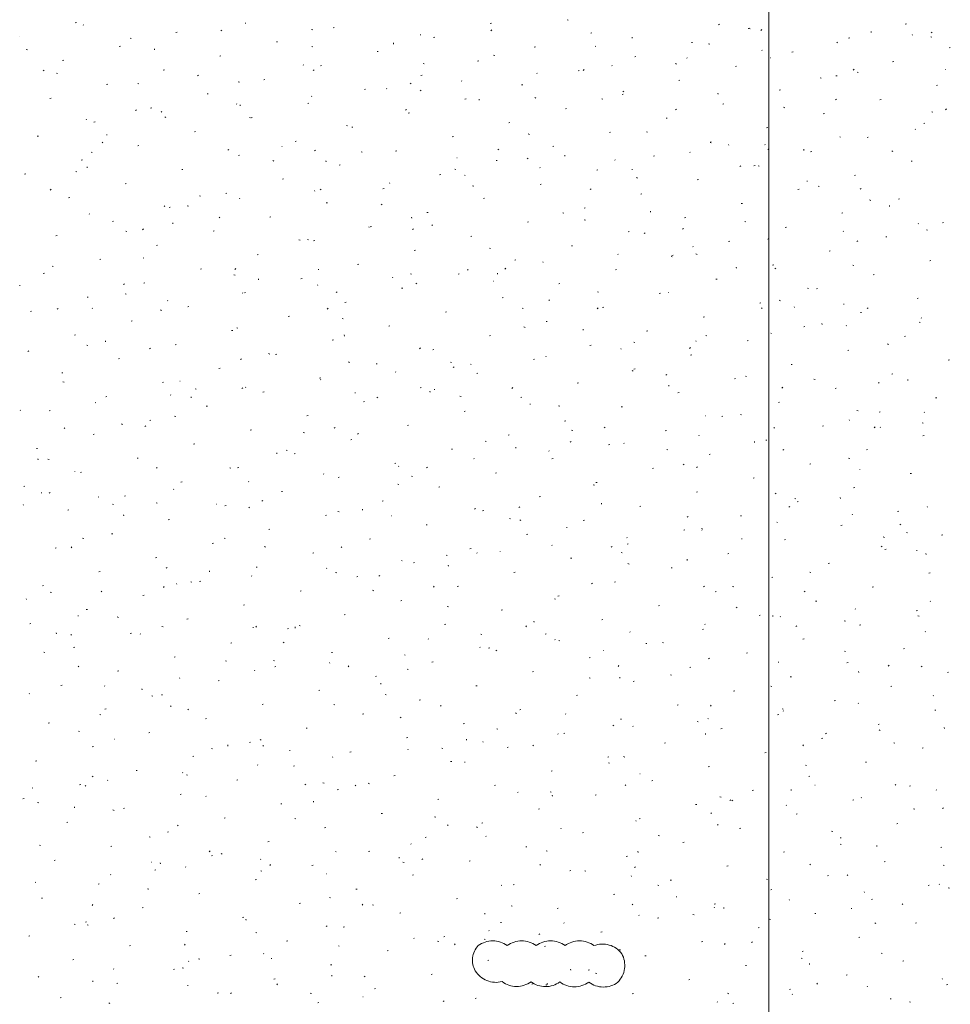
# Model space of a CAD drawing. Extents: x -743 to 300, y 62 to 1112.
# Tile 107 of 179: x -520 to -442, y 863 to 946. Entities that reach past the tile are written whole.
import ezdxf
from ezdxf.lldxf.tags import DXFTag

# ---------------------------------------------------------------- set-up
doc = ezdxf.new("R2010")
doc.units = 0
doc.layers.get('0').update_dxf_attribs({"lineweight": 13})
doc.layers.add('60- 61 allgemeine Ausstattung- 4 Terrassen', color=9, linetype='Continuous', lineweight=9, true_color=0x808080)
doc.layers.add('70 -77 Revision- 2 Wolken', color=7, linetype='Continuous', lineweight=18, true_color=0x944cff)
doc.layers.add('70 -71 Achsen- 1 Gebäudeachsen', color=7, linetype='STRICHPUNKT2-A06CPV7LL0', lineweight=18)
tags = doc.linetypes.add('STRICHPUNKT2-A06CPV7LL0', pattern=[12.7, 6.35, -3.175, 0, -3.175]).pattern_tags.tags
tags[10:11] = [DXFTag(74, 4), DXFTag(75, 0), DXFTag(340, '0'), DXFTag(46, 0.0), DXFTag(50, 0.0), DXFTag(44, 0.0), DXFTag(45, 0.0)]
tags[8:9] = [DXFTag(74, 4), DXFTag(75, 0), DXFTag(340, '0'), DXFTag(46, 0.0), DXFTag(50, 0.0), DXFTag(44, 0.0), DXFTag(45, 0.0)]
tags[6:7] = [DXFTag(74, 4), DXFTag(75, 0), DXFTag(340, '0'), DXFTag(46, 0.0), DXFTag(50, 0.0), DXFTag(44, 0.0), DXFTag(45, 0.0)]
tags[4:5] = [DXFTag(74, 4), DXFTag(75, 0), DXFTag(340, '0'), DXFTag(46, 0.0), DXFTag(50, 0.0), DXFTag(44, 0.0), DXFTag(45, 0.0)]

# ---------------------------------------------------------------- blocks, each defined once
blk = doc.blocks.new('Referenz-A06CPV7ML0')
at = {"layer": '60- 61 allgemeine Ausstattung- 4 Terrassen', "color": 0}
for p, q in [((-515.336, 946.107), (-515.241, 946.131)), ((-473.859, 946.352), (-473.768, 946.315)), ((-514.639, 945.892), (-514.672, 945.928)), ((-506.855, 945.296), (-506.76, 945.32)), ((-502.987, 945.481), (-503.059, 945.414)), ((-501.015, 946.069), (-500.97, 946.066)), ((-495.411, 945.544), (-495.317, 945.515)), ((-493.599, 945.675), (-493.504, 945.699)), ((-480.343, 946.054), (-480.248, 946.078)), ((-480.216, 945.505), (-480.288, 945.438)), ((-461.017, 945.986), (-461.098, 945.93)), ((-458.606, 945.622), (-458.51, 945.646)), ((-458.529, 945.634), (-458.438, 945.597)), ((-457.445, 945.529), (-457.517, 945.462)), ((-448.219, 945.295), (-448.229, 945.383)), ((-445.35, 946.001), (-445.254, 946.025)), ((-443.085, 945.318), (-443.166, 945.261)), ((-520.027, 944.938), (-520.016, 944.941)), ((-510.722, 944.82), (-510.631, 944.783)), ((-498.374, 944.485), (-498.279, 944.508)), ((-486.251, 945.095), (-486.207, 945.092)), ((-485.118, 944.864), (-485.023, 944.887)), ((-471.862, 945.243), (-471.767, 945.267)), ((-468.363, 944.805), (-468.373, 944.893)), ((-463.381, 944.431), (-463.285, 944.455)), ((-451.073, 944.421), (-451.106, 944.458)), ((-450.125, 944.81), (-450.029, 944.834)), ((-444.742, 945.071), (-444.775, 945.107)), ((-443.2, 944.915), (-443.109, 944.879)), ((-519.477, 943.866), (-519.383, 943.837)), ((-511.63, 944.105), (-511.535, 944.129)), ((-508.652, 943.824), (-508.661, 943.912)), ((-495.392, 944.102), (-495.301, 944.065)), ((-489.893, 943.673), (-489.798, 943.697)), ((-488.507, 944.315), (-488.517, 944.403)), ((-476.637, 944.052), (-476.542, 944.076)), ((-471.487, 944.121), (-471.443, 944.118)), ((-461.932, 944.344), (-461.838, 944.316)), ((-457.404, 943.772), (-457.437, 943.809)), ((-454.9, 943.62), (-454.804, 943.644)), ((-441.644, 943.999), (-441.548, 944.023)), ((-516.406, 942.915), (-516.31, 942.939)), ((-503.149, 943.294), (-503.054, 943.318)), ((-481.412, 942.862), (-481.317, 942.885)), ((-480.063, 943.383), (-479.971, 943.346)), ((-468.156, 943.241), (-468.061, 943.265)), ((-463.735, 943.123), (-463.768, 943.159)), ((-456.723, 943.147), (-456.679, 943.144)), ((-446.419, 942.808), (-446.323, 942.832)), ((-517.972, 942.112), (-518.044, 942.045)), ((-507.924, 942.103), (-507.829, 942.127)), ((-496.114, 942.572), (-496.098, 942.531)), ((-495.201, 942.137), (-495.273, 942.069)), ((-494.668, 942.483), (-494.573, 942.506)), ((-485.999, 942.666), (-485.904, 942.638)), ((-472.931, 942.05), (-472.836, 942.074)), ((-472.429, 942.161), (-472.501, 942.094)), ((-470.066, 942.473), (-470.099, 942.51)), ((-464.733, 942.665), (-464.642, 942.628)), ((-459.675, 942.429), (-459.579, 942.453)), ((-449.658, 942.185), (-449.73, 942.118)), ((-441.959, 942.173), (-441.915, 942.17)), ((-516.926, 941.851), (-516.834, 941.814)), ((-504.943, 941.677), (-505.024, 941.621)), ((-501.596, 941.133), (-501.505, 941.096)), ((-499.443, 941.292), (-499.348, 941.316)), ((-486.187, 941.671), (-486.092, 941.695)), ((-482.729, 941.175), (-482.762, 941.211)), ((-476.397, 941.824), (-476.43, 941.861)), ((-464.45, 941.239), (-464.355, 941.263)), ((-452.52, 941.467), (-452.425, 941.438)), ((-451.194, 941.618), (-451.098, 941.642)), ((-449.404, 941.947), (-449.312, 941.91)), ((-512.7, 940.913), (-512.604, 940.937)), ((-510.065, 940.988), (-509.971, 940.96)), ((-490.962, 940.481), (-490.867, 940.504)), ((-489.06, 940.525), (-489.093, 940.562)), ((-487.011, 941.009), (-487.092, 940.952)), ((-486.266, 940.414), (-486.175, 940.378)), ((-477.706, 940.86), (-477.611, 940.883)), ((-469.08, 940.341), (-469.16, 940.284)), ((-455.969, 940.427), (-455.873, 940.451)), ((-442.713, 940.806), (-442.617, 940.83)), ((-517.475, 939.722), (-517.379, 939.746)), ((-504.218, 940.101), (-504.123, 940.125)), ((-495.391, 939.876), (-495.424, 939.912)), ((-482.481, 939.669), (-482.386, 939.693)), ((-481.278, 939.584), (-481.288, 939.672)), ((-476.586, 939.789), (-476.492, 939.76)), ((-470.937, 939.696), (-470.846, 939.659)), ((-469.225, 940.048), (-469.13, 940.072)), ((-461.134, 940.074), (-461.144, 940.162)), ((-451.148, 939.672), (-451.229, 939.616)), ((-447.488, 939.616), (-447.392, 939.64)), ((-510.186, 938.768), (-510.258, 938.701)), ((-508.994, 938.911), (-508.898, 938.935)), ((-501.722, 939.227), (-501.755, 939.263)), ((-501.422, 939.093), (-501.432, 939.182)), ((-495.737, 939.29), (-495.642, 939.314)), ((-487.414, 938.792), (-487.486, 938.725)), ((-474, 938.858), (-473.905, 938.881)), ((-464.643, 938.816), (-464.715, 938.749)), ((-460.744, 939.237), (-460.649, 939.261)), ((-455.607, 938.978), (-455.516, 938.941)), ((-441.872, 938.841), (-441.944, 938.774)), ((-514.385, 937.928), (-514.417, 937.964)), ((-508.053, 938.577), (-508.086, 938.614)), ((-507.8, 938.164), (-507.709, 938.127)), ((-500.653, 938.111), (-500.558, 938.082)), ((-500.512, 938.099), (-500.417, 938.123)), ((-487.256, 938.479), (-487.161, 938.502)), ((-465.519, 938.046), (-465.424, 938.07)), ((-452.263, 938.425), (-452.167, 938.449)), ((-443.107, 938.589), (-443.013, 938.56)), ((-513.769, 937.72), (-513.673, 937.744)), ((-492.47, 937.446), (-492.379, 937.409)), ((-492.031, 937.288), (-491.936, 937.312)), ((-478.775, 937.667), (-478.68, 937.691)), ((-457.038, 937.235), (-456.943, 937.259)), ((-444.487, 937.107), (-444.52, 937.144)), ((-443.782, 937.614), (-443.686, 937.638)), ((-518.544, 936.53), (-518.448, 936.554)), ((-512.694, 936.654), (-512.65, 936.651)), ((-505.288, 936.909), (-505.192, 936.933)), ((-483.55, 936.477), (-483.455, 936.5)), ((-477.141, 936.727), (-477.049, 936.691)), ((-470.294, 936.856), (-470.199, 936.879)), ((-467.174, 936.911), (-467.08, 936.882)), ((-450.818, 936.458), (-450.851, 936.494)), ((-448.557, 936.423), (-448.461, 936.447)), ((-513.006, 936.032), (-513.086, 935.975)), ((-510.063, 935.718), (-509.967, 935.742)), ((-502.399, 935.424), (-502.471, 935.357)), ((-497.93, 935.68), (-497.886, 935.677)), ((-496.806, 936.097), (-496.711, 936.121)), ((-495.074, 935.364), (-495.155, 935.307)), ((-488.325, 935.286), (-488.23, 935.31)), ((-479.628, 935.448), (-479.7, 935.381)), ((-475.069, 935.665), (-474.974, 935.689)), ((-461.813, 936.044), (-461.718, 936.068)), ((-461.811, 936.009), (-461.72, 935.972)), ((-460.246, 935.825), (-460.23, 935.784)), ((-457.149, 935.808), (-457.182, 935.845)), ((-456.856, 935.472), (-456.928, 935.405)), ((-453.905, 935.343), (-453.914, 935.431)), ((-514.838, 934.528), (-514.742, 934.552)), ((-514.004, 935.195), (-513.912, 935.158)), ((-501.582, 934.907), (-501.486, 934.931)), ((-498.674, 934.477), (-498.583, 934.44)), ((-491.24, 935.233), (-491.146, 935.204)), ((-483.166, 934.706), (-483.122, 934.703)), ((-479.844, 934.475), (-479.749, 934.498)), ((-477.142, 934.695), (-477.223, 934.639)), ((-474.049, 934.853), (-474.059, 934.941)), ((-469.812, 934.51), (-469.844, 934.546)), ((-466.588, 934.854), (-466.493, 934.877)), ((-463.48, 935.159), (-463.513, 935.195)), ((-453.332, 935.233), (-453.237, 935.257)), ((-446.481, 935.291), (-446.39, 935.254)), ((-514.337, 933.872), (-514.347, 933.96)), ((-506.357, 933.716), (-506.261, 933.74)), ((-494.193, 934.363), (-494.203, 934.451)), ((-493.1, 934.095), (-493.005, 934.119)), ((-483.344, 933.759), (-483.253, 933.722)), ((-476.143, 933.86), (-476.176, 933.897)), ((-471.363, 933.663), (-471.268, 933.687)), ((-468.403, 933.732), (-468.358, 933.729)), ((-459.21, 934.027), (-459.291, 933.97)), ((-458.107, 934.042), (-458.012, 934.066)), ((-457.761, 934.033), (-457.667, 934.005)), ((-444.851, 934.421), (-444.755, 934.445)), ((-519.613, 933.337), (-519.517, 933.361)), ((-515.307, 933.555), (-515.212, 933.526)), ((-497.876, 932.905), (-497.78, 932.929)), ((-484.619, 933.284), (-484.524, 933.308)), ((-482.474, 933.211), (-482.507, 933.247)), ((-468.015, 933.04), (-467.924, 933.003)), ((-462.882, 932.852), (-462.787, 932.875)), ((-449.626, 933.231), (-449.531, 933.255)), ((-517.384, 932.056), (-517.456, 931.988)), ((-511.132, 932.526), (-511.036, 932.55)), ((-494.613, 932.08), (-494.685, 932.013)), ((-489.394, 932.093), (-489.299, 932.117)), ((-488.805, 932.561), (-488.838, 932.598)), ((-481.828, 932.355), (-481.734, 932.327)), ((-476.138, 932.473), (-476.043, 932.496)), ((-471.841, 932.104), (-471.913, 932.037)), ((-454.401, 932.04), (-454.306, 932.064)), ((-453.639, 932.758), (-453.595, 932.755)), ((-452.685, 932.322), (-452.594, 932.285)), ((-449.07, 932.128), (-449.142, 932.061)), ((-515.907, 931.335), (-515.811, 931.359)), ((-504.878, 931.508), (-504.786, 931.471)), ((-502.651, 931.714), (-502.555, 931.738)), ((-501.467, 931.263), (-501.5, 931.299)), ((-495.136, 931.912), (-495.169, 931.949)), ((-480.913, 931.282), (-480.818, 931.306)), ((-467.657, 931.661), (-467.562, 931.685)), ((-448.349, 931.156), (-448.255, 931.127)), ((-445.92, 931.229), (-445.825, 931.253)), ((-507.799, 930.613), (-507.832, 930.65)), ((-507.426, 930.524), (-507.33, 930.548)), ((-505.894, 930.677), (-505.8, 930.649)), ((-494.17, 930.903), (-494.074, 930.927)), ((-489.548, 930.79), (-489.457, 930.753)), ((-472.432, 930.471), (-472.337, 930.494)), ((-459.176, 930.85), (-459.081, 930.873)), ((-446.676, 930.612), (-446.685, 930.7)), ((-514.13, 929.964), (-514.163, 930.001)), ((-503.136, 929.718), (-503.217, 929.662)), ((-498.945, 929.712), (-498.849, 929.736)), ((-486.964, 929.632), (-486.973, 929.72)), ((-485.688, 930.091), (-485.593, 930.115)), ((-474.219, 930.072), (-474.127, 930.035)), ((-466.82, 930.122), (-466.829, 930.21)), ((-463.951, 929.659), (-463.856, 929.683)), ((-450.695, 930.038), (-450.6, 930.062)), ((-512.201, 929.333), (-512.105, 929.357)), ((-509.598, 928.711), (-509.67, 928.644)), ((-507.108, 929.141), (-507.118, 929.229)), ((-490.584, 928.883), (-490.567, 928.842)), ((-490.464, 928.901), (-490.368, 928.925)), ((-486.826, 928.736), (-486.898, 928.668)), ((-485.205, 929.05), (-485.285, 928.993)), ((-477.207, 929.28), (-477.112, 929.304)), ((-472.415, 929.478), (-472.321, 929.449)), ((-464.055, 928.76), (-464.127, 928.693)), ((-458.889, 929.353), (-458.798, 929.316)), ((-455.47, 928.848), (-455.375, 928.871)), ((-444.232, 929.143), (-444.265, 929.18)), ((-442.214, 929.227), (-442.119, 929.251)), ((-516.976, 928.143), (-516.88, 928.166)), ((-511.081, 928.539), (-510.99, 928.503)), ((-503.72, 928.522), (-503.624, 928.546)), ((-481.983, 928.089), (-481.887, 928.113)), ((-468.726, 928.469), (-468.631, 928.492)), ((-467.273, 928.381), (-467.354, 928.325)), ((-456.894, 927.844), (-456.927, 927.881)), ((-450.563, 928.494), (-450.596, 928.53)), ((-446.989, 928.036), (-446.894, 928.06)), ((-443.559, 928.635), (-443.468, 928.598)), ((-508.495, 927.331), (-508.399, 927.355)), ((-496.482, 927.8), (-496.388, 927.771)), ((-495.752, 927.821), (-495.661, 927.784)), ((-495.239, 927.71), (-495.143, 927.734)), ((-480.422, 927.103), (-480.331, 927.066)), ((-473.501, 927.278), (-473.406, 927.302)), ((-463.226, 927.195), (-463.259, 927.232)), ((-460.245, 927.657), (-460.15, 927.681)), ((-449.341, 927.713), (-449.422, 927.657)), ((-509.61, 926.264), (-509.565, 926.261)), ((-500.014, 926.52), (-499.918, 926.544)), ((-486.758, 926.899), (-486.662, 926.923)), ((-469.557, 926.546), (-469.59, 926.582)), ((-465.093, 926.385), (-465.001, 926.348)), ((-465.02, 926.467), (-464.925, 926.49)), ((-463.003, 926.6), (-462.909, 926.571)), ((-451.764, 926.846), (-451.669, 926.869)), ((-517.285, 925.571), (-517.194, 925.534)), ((-513.27, 926.141), (-513.174, 926.164)), ((-504.789, 925.329), (-504.693, 925.353)), ((-501.811, 925.367), (-501.883, 925.3)), ((-491.533, 925.708), (-491.437, 925.732)), ((-479.04, 925.391), (-479.112, 925.324)), ((-478.277, 926.087), (-478.181, 926.111)), ((-475.888, 925.896), (-475.921, 925.933)), ((-459.591, 925.391), (-459.6, 925.479)), ((-456.539, 925.655), (-456.444, 925.679)), ((-456.268, 925.416), (-456.34, 925.348)), ((-449.763, 925.666), (-449.672, 925.629)), ((-443.283, 926.034), (-443.188, 926.058)), ((-518.045, 924.95), (-517.949, 924.974)), ((-501.956, 924.852), (-501.864, 924.815)), ((-496.308, 924.518), (-496.212, 924.542)), ((-494.846, 925.29), (-494.801, 925.287)), ((-488.55, 924.598), (-488.583, 924.634)), ((-487.069, 924.922), (-486.975, 924.893)), ((-483.052, 924.897), (-482.956, 924.921)), ((-482.219, 925.247), (-482.252, 925.284)), ((-479.735, 924.901), (-479.744, 924.989)), ((-469.795, 925.276), (-469.7, 925.3)), ((-448.058, 924.844), (-447.963, 924.867)), ((-520.023, 923.92), (-520.027, 923.958)), ((-511.199, 924.073), (-511.28, 924.016)), ((-509.564, 924.139), (-509.468, 924.162)), ((-499.879, 924.411), (-499.888, 924.499)), ((-494.881, 923.948), (-494.914, 923.985)), ((-487.827, 923.706), (-487.731, 923.73)), ((-486.626, 924.134), (-486.535, 924.097)), ((-480.082, 924.316), (-480.038, 924.313)), ((-474.571, 924.085), (-474.475, 924.109)), ((-461.314, 924.465), (-461.219, 924.488)), ((-453.59, 923.722), (-453.496, 923.694)), ((-452.833, 923.653), (-452.738, 923.677)), ((-514.339, 922.948), (-514.243, 922.972)), ((-511.136, 923.244), (-511.042, 923.215)), ((-501.213, 923.299), (-501.246, 923.336)), ((-501.083, 923.327), (-500.987, 923.351)), ((-493.267, 923.404), (-493.348, 923.348)), ((-479.346, 922.895), (-479.25, 922.919)), ((-471.296, 923.416), (-471.205, 923.379)), ((-466.089, 923.274), (-465.994, 923.298)), ((-465.318, 923.342), (-465.274, 923.339)), ((-444.352, 922.842), (-444.257, 922.866)), ((-513.875, 922), (-513.908, 922.037)), ((-507.544, 922.65), (-507.577, 922.686)), ((-505.858, 922.137), (-505.762, 922.16)), ((-494.025, 922.023), (-494.097, 921.956)), ((-492.602, 922.516), (-492.506, 922.54)), ((-477.657, 922.044), (-477.563, 922.016)), ((-475.336, 922.736), (-475.416, 922.68)), ((-471.253, 922.047), (-471.325, 921.98)), ((-470.865, 922.083), (-470.769, 922.107)), ((-457.608, 922.463), (-457.513, 922.486)), ((-457.404, 922.068), (-457.484, 922.011)), ((-455.967, 922.697), (-455.876, 922.661)), ((-454.716, 922.136), (-454.699, 922.095)), ((-450.554, 922.368), (-450.51, 922.365)), ((-448.482, 922.071), (-448.554, 922.004)), ((-519.114, 921.757), (-519.019, 921.781)), ((-516.796, 921.999), (-516.868, 921.932)), ((-508.159, 921.884), (-508.068, 921.847)), ((-497.377, 921.325), (-497.281, 921.349)), ((-484.121, 921.704), (-484.025, 921.728)), ((-462.383, 921.272), (-462.288, 921.296)), ((-449.127, 921.651), (-449.032, 921.675)), ((-443.977, 921.179), (-444.01, 921.216)), ((-510.633, 920.946), (-510.537, 920.97)), ((-501.723, 920.366), (-501.629, 920.338)), ((-492.83, 921.165), (-492.739, 921.128)), ((-488.896, 920.514), (-488.8, 920.538)), ((-477.5, 920.447), (-477.409, 920.41)), ((-475.64, 920.893), (-475.544, 920.917)), ((-453.902, 920.461), (-453.807, 920.484)), ((-452.362, 920.66), (-452.371, 920.748)), ((-450.309, 920.53), (-450.341, 920.567)), ((-444.178, 920.845), (-444.084, 920.816)), ((-515.408, 919.756), (-515.313, 919.779)), ((-502.152, 920.135), (-502.056, 920.158)), ((-492.65, 919.68), (-492.659, 919.768)), ((-480.415, 919.702), (-480.319, 919.726)), ((-472.506, 920.17), (-472.515, 920.258)), ((-467.159, 920.081), (-467.063, 920.105)), ((-462.171, 919.729), (-462.079, 919.692)), ((-456.64, 919.881), (-456.673, 919.917)), ((-445.421, 919.649), (-445.326, 919.673)), ((-514.363, 918.915), (-514.272, 918.878)), ((-512.794, 919.189), (-512.803, 919.277)), ((-506.927, 918.944), (-506.831, 918.968)), ((-493.671, 919.323), (-493.575, 919.347)), ((-471.934, 918.891), (-471.838, 918.915)), ((-468.244, 919.167), (-468.15, 919.138)), ((-463.467, 918.703), (-463.539, 918.636)), ((-462.971, 919.231), (-463.004, 919.268)), ((-458.677, 919.27), (-458.582, 919.294)), ((-446.841, 919.01), (-446.75, 918.973)), ((-519.262, 918.427), (-519.342, 918.371)), ((-509.009, 918.655), (-509.081, 918.587)), ((-499.034, 918.196), (-498.942, 918.16)), ((-498.446, 918.133), (-498.35, 918.156)), ((-486.238, 918.679), (-486.31, 918.612)), ((-485.19, 918.512), (-485.094, 918.536)), ((-475.633, 917.933), (-475.666, 917.969)), ((-469.302, 918.582), (-469.335, 918.619)), ((-463.453, 918.079), (-463.357, 918.103)), ((-450.196, 918.459), (-450.101, 918.482)), ((-511.702, 917.754), (-511.607, 917.777)), ((-501.33, 917.759), (-501.41, 917.702)), ((-492.311, 917.489), (-492.217, 917.46)), ((-489.965, 917.321), (-489.869, 917.345)), ((-483.704, 917.478), (-483.613, 917.441)), ((-483.398, 917.091), (-483.479, 917.034)), ((-481.964, 917.283), (-481.997, 917.32)), ((-476.709, 917.7), (-476.613, 917.724)), ((-454.971, 917.268), (-454.876, 917.292)), ((-441.715, 917.647), (-441.62, 917.671)), ((-516.477, 916.563), (-516.382, 916.587)), ((-503.221, 916.942), (-503.125, 916.966)), ((-488.296, 916.634), (-488.328, 916.671)), ((-481.484, 916.51), (-481.388, 916.534)), ((-468.374, 916.76), (-468.283, 916.723)), ((-468.228, 916.889), (-468.132, 916.913)), ((-465.466, 916.422), (-465.547, 916.366)), ((-458.832, 916.289), (-458.738, 916.26)), ((-446.49, 916.457), (-446.395, 916.48)), ((-516.377, 915.811), (-516.283, 915.782)), ((-507.996, 915.752), (-507.901, 915.775)), ((-506.525, 915.875), (-506.481, 915.872)), ((-500.958, 915.335), (-500.991, 915.372)), ((-494.74, 916.131), (-494.644, 916.154)), ((-494.627, 915.985), (-494.66, 916.021)), ((-473.003, 915.698), (-472.907, 915.722)), ((-465.277, 915.439), (-465.286, 915.527)), ((-459.747, 916.077), (-459.651, 916.101)), ((-453.045, 916.042), (-452.954, 916.005)), ((-447.535, 915.754), (-447.615, 915.698)), ((-445.133, 915.929), (-445.142, 916.018)), ((-512.771, 914.561), (-512.676, 914.585)), ((-507.289, 914.686), (-507.322, 914.722)), ((-505.565, 914.458), (-505.574, 914.547)), ((-505.237, 915.228), (-505.146, 915.191)), ((-501.223, 915.31), (-501.295, 915.243)), ((-499.515, 914.94), (-499.419, 914.964)), ((-491.761, 914.901), (-491.717, 914.898)), ((-486.259, 915.319), (-486.163, 915.343)), ((-485.421, 914.949), (-485.43, 915.037)), ((-485.053, 915.195), (-485.036, 915.154)), ((-482.898, 914.611), (-482.804, 914.582)), ((-478.452, 915.335), (-478.524, 915.267)), ((-464.522, 914.887), (-464.426, 914.911)), ((-455.68, 915.359), (-455.752, 915.292)), ((-451.265, 915.266), (-451.17, 915.29)), ((-513.62, 914.037), (-513.653, 914.073)), ((-504.29, 913.75), (-504.195, 913.773)), ((-491.034, 914.129), (-490.938, 914.152)), ((-489.908, 914.509), (-489.816, 914.473)), ((-477.778, 914.508), (-477.682, 914.532)), ((-476.998, 913.927), (-476.953, 913.924)), ((-474.578, 913.791), (-474.487, 913.754)), ((-469.297, 913.696), (-469.201, 913.72)), ((-456.041, 914.075), (-455.945, 914.099)), ((-442.784, 914.455), (-442.689, 914.478)), ((-519.951, 913.387), (-519.984, 913.424)), ((-517.546, 913.37), (-517.451, 913.394)), ((-506.965, 912.933), (-506.871, 912.904)), ((-495.809, 912.938), (-495.713, 912.962)), ((-482.553, 913.317), (-482.457, 913.341)), ((-462.234, 912.952), (-462.19, 912.95)), ((-460.816, 912.885), (-460.72, 912.909)), ((-459.249, 913.073), (-459.157, 913.036)), ((-449.419, 913.411), (-449.325, 913.383)), ((-447.559, 913.264), (-447.464, 913.288)), ((-443.723, 913.216), (-443.756, 913.252)), ((-511.441, 912.259), (-511.35, 912.222)), ((-509.392, 912.113), (-509.473, 912.057)), ((-509.065, 912.559), (-508.97, 912.583)), ((-487.328, 912.127), (-487.232, 912.15)), ((-474.072, 912.506), (-473.976, 912.53)), ((-452.335, 912.073), (-452.239, 912.097)), ((-450.054, 912.566), (-450.087, 912.603)), ((-443.919, 912.355), (-443.828, 912.318)), ((-516.208, 911.942), (-516.28, 911.875)), ((-513.84, 911.368), (-513.745, 911.392)), ((-500.584, 911.748), (-500.489, 911.771)), ((-496.111, 911.541), (-496.02, 911.504)), ((-493.436, 911.966), (-493.508, 911.899)), ((-491.461, 911.445), (-491.541, 911.389)), ((-478.847, 911.315), (-478.751, 911.339)), ((-473.486, 911.733), (-473.392, 911.705)), ((-470.665, 911.99), (-470.737, 911.923)), ((-465.591, 911.694), (-465.495, 911.718)), ((-462.716, 911.268), (-462.749, 911.304)), ((-456.385, 911.917), (-456.418, 911.954)), ((-447.894, 912.015), (-447.966, 911.947)), ((-447.47, 911.978), (-447.426, 911.976)), ((-443.853, 911.262), (-443.758, 911.286)), ((-505.359, 910.557), (-505.264, 910.581)), ((-492.103, 910.936), (-492.007, 910.96)), ((-480.782, 910.822), (-480.691, 910.785)), ((-473.529, 910.777), (-473.609, 910.72)), ((-470.366, 910.504), (-470.27, 910.528)), ((-469.047, 910.618), (-469.08, 910.655)), ((-458.048, 910.708), (-458.057, 910.796)), ((-457.11, 910.883), (-457.014, 910.907)), ((-518.615, 910.178), (-518.52, 910.202)), ((-498.336, 909.728), (-498.345, 909.816)), ((-497.552, 910.055), (-497.458, 910.026)), ((-496.878, 909.746), (-496.783, 909.769)), ((-483.622, 910.125), (-483.526, 910.148)), ((-478.192, 910.218), (-478.201, 910.306)), ((-475.378, 909.969), (-475.411, 910.005)), ((-465.452, 910.104), (-465.361, 910.067)), ((-461.885, 909.692), (-461.789, 909.716)), ((-455.597, 910.109), (-455.678, 910.052)), ((-448.629, 910.071), (-448.533, 910.095)), ((-518.48, 909.237), (-518.489, 909.325)), ((-517.645, 909.29), (-517.554, 909.253)), ((-510.134, 909.366), (-510.039, 909.39)), ((-488.397, 908.934), (-488.301, 908.958)), ((-481.71, 909.32), (-481.743, 909.356)), ((-475.141, 909.313), (-475.045, 909.337)), ((-464.074, 908.856), (-463.979, 908.827)), ((-453.404, 908.881), (-453.308, 908.905)), ((-450.123, 909.386), (-450.031, 909.349)), ((-515.39, 908.253), (-515.374, 908.212)), ((-514.909, 908.176), (-514.814, 908.2)), ((-508.421, 908.598), (-508.493, 908.531)), ((-502.315, 908.572), (-502.224, 908.535)), ((-501.653, 908.555), (-501.558, 908.579)), ((-494.372, 908.021), (-494.405, 908.057)), ((-488.041, 908.67), (-488.074, 908.707)), ((-485.65, 908.622), (-485.722, 908.555)), ((-479.916, 908.123), (-479.82, 908.146)), ((-466.66, 908.502), (-466.564, 908.526)), ((-462.879, 908.646), (-462.951, 908.579)), ((-449.185, 908.448), (-449.169, 908.407)), ((-444.923, 908.069), (-444.827, 908.093)), ((-506.428, 907.364), (-506.333, 907.388)), ((-500.703, 907.371), (-500.736, 907.408)), ((-493.172, 907.744), (-493.077, 907.767)), ((-488.14, 907.178), (-488.046, 907.149)), ((-486.986, 907.854), (-486.894, 907.817)), ((-471.656, 907.135), (-471.565, 907.098)), ((-471.435, 907.311), (-471.339, 907.335)), ((-458.179, 907.69), (-458.083, 907.714)), ((-519.684, 906.985), (-519.589, 907.009)), ((-518.205, 906.459), (-518.16, 906.456)), ((-517.455, 906.468), (-517.535, 906.412)), ((-507.034, 906.722), (-507.067, 906.759)), ((-497.947, 906.553), (-497.852, 906.577)), ((-484.691, 906.932), (-484.595, 906.956)), ((-462.954, 906.5), (-462.858, 906.524)), ((-456.326, 906.417), (-456.235, 906.38)), ((-449.698, 906.879), (-449.602, 906.903)), ((-519.697, 905.423), (-519.73, 905.46)), ((-513.365, 906.073), (-513.398, 906.109)), ((-512.206, 905.5), (-512.112, 905.471)), ((-511.203, 906.174), (-511.108, 906.198)), ((-508.519, 905.603), (-508.428, 905.566)), ((-503.441, 905.485), (-503.396, 905.482)), ((-499.523, 905.8), (-499.604, 905.743)), ((-489.466, 905.742), (-489.371, 905.765)), ((-476.21, 906.121), (-476.114, 906.144)), ((-470.963, 905.487), (-470.972, 905.575)), ((-454.661, 905.978), (-454.567, 905.949)), ((-454.473, 905.688), (-454.377, 905.712)), ((-450.819, 905.977), (-450.828, 906.066)), ((-515.978, 904.983), (-515.883, 905.007)), ((-511.251, 904.506), (-511.26, 904.595)), ((-502.722, 905.362), (-502.627, 905.386)), ((-500.635, 905.254), (-500.707, 905.186)), ((-494.241, 904.551), (-494.146, 904.575)), ((-493.189, 904.885), (-493.098, 904.848)), ((-491.107, 904.997), (-491.116, 905.085)), ((-481.591, 905.131), (-481.672, 905.075)), ((-480.985, 904.93), (-480.889, 904.954)), ((-477.863, 905.278), (-477.935, 905.211)), ((-467.729, 905.309), (-467.633, 905.333)), ((-455.092, 905.302), (-455.164, 905.235)), ((-449.799, 904.603), (-449.832, 904.639)), ((-445.992, 904.877), (-445.896, 904.901)), ((-443.468, 905.252), (-443.501, 905.288)), ((-507.497, 904.172), (-507.402, 904.196)), ((-488.677, 904.511), (-488.633, 904.508)), ((-485.76, 903.74), (-485.665, 903.763)), ((-478.728, 904.3), (-478.633, 904.271)), ((-477.86, 904.166), (-477.769, 904.13)), ((-472.504, 904.119), (-472.408, 904.142)), ((-463.66, 904.463), (-463.74, 904.407)), ((-459.248, 904.498), (-459.152, 904.522)), ((-456.13, 903.953), (-456.163, 903.99)), ((-445.728, 903.795), (-445.808, 903.738)), ((-512.272, 902.981), (-512.177, 903.005)), ((-499.016, 903.36), (-498.921, 903.384)), ((-477.279, 902.928), (-477.183, 902.952)), ((-473.913, 903.537), (-473.869, 903.534)), ((-464.023, 903.307), (-463.927, 903.331)), ((-462.53, 903.448), (-462.439, 903.411)), ((-462.461, 903.304), (-462.494, 903.34)), ((-450.767, 903.686), (-450.671, 903.71)), ((-445.249, 903.1), (-445.154, 903.071)), ((-514.723, 902.634), (-514.631, 902.597)), ((-503.791, 902.17), (-503.696, 902.194)), ((-502.794, 902.622), (-502.7, 902.593)), ((-490.535, 902.549), (-490.44, 902.573)), ((-468.793, 902.654), (-468.825, 902.691)), ((-468.798, 902.117), (-468.702, 902.14)), ((-459.149, 902.563), (-459.105, 902.56)), ((-455.542, 902.496), (-455.446, 902.52)), ((-447.201, 902.73), (-447.109, 902.693)), ((-442.286, 902.875), (-442.19, 902.899)), ((-517.047, 901.791), (-516.952, 901.815)), ((-515.62, 901.885), (-515.692, 901.818)), ((-499.393, 901.916), (-499.302, 901.879)), ((-495.31, 901.358), (-495.215, 901.382)), ((-492.848, 901.909), (-492.92, 901.842)), ((-482.054, 901.738), (-481.959, 901.761)), ((-481.455, 901.356), (-481.488, 901.392)), ((-479.522, 901.506), (-479.506, 901.465)), ((-475.124, 902.005), (-475.157, 902.042)), ((-470.077, 901.934), (-470.149, 901.866)), ((-469.315, 901.422), (-469.221, 901.393)), ((-460.317, 901.305), (-460.221, 901.329)), ((-447.306, 901.958), (-447.378, 901.891)), ((-447.061, 901.684), (-446.965, 901.708)), ((-444.386, 901.589), (-444.341, 901.586)), ((-443.59, 901.247), (-443.599, 901.335)), ((-508.566, 900.979), (-508.471, 901.003)), ((-487.786, 900.706), (-487.819, 900.743)), ((-486.829, 900.547), (-486.734, 900.571)), ((-484.064, 901.198), (-483.972, 901.161)), ((-473.573, 900.926), (-473.477, 900.95)), ((-468.734, 900.479), (-468.643, 900.443)), ((-463.734, 900.756), (-463.743, 900.844)), ((-451.836, 900.494), (-451.74, 900.518)), ((-513.341, 899.789), (-513.246, 899.813)), ((-507.586, 900.154), (-507.666, 900.098)), ((-504.022, 899.776), (-504.031, 899.864)), ((-500.085, 900.168), (-499.99, 900.192)), ((-494.117, 900.057), (-494.15, 900.094)), ((-493.382, 899.744), (-493.287, 899.715)), ((-483.878, 900.266), (-483.887, 900.354)), ((-478.348, 899.736), (-478.253, 899.759)), ((-465.092, 900.115), (-464.996, 900.138)), ((-453.404, 899.761), (-453.313, 899.724)), ((-443.355, 899.682), (-443.259, 899.706)), ((-506.78, 898.758), (-506.812, 898.795)), ((-505.597, 898.947), (-505.506, 898.91)), ((-504.86, 898.977), (-504.765, 899.001)), ((-500.448, 899.408), (-500.481, 899.444)), ((-491.604, 899.356), (-491.509, 899.38)), ((-489.654, 899.486), (-489.734, 899.43)), ((-471.722, 898.818), (-471.803, 898.761)), ((-469.867, 898.924), (-469.771, 898.948)), ((-456.611, 899.303), (-456.515, 899.327)), ((-518.117, 898.598), (-518.021, 898.622)), ((-517.448, 898.066), (-517.354, 898.037)), ((-513.111, 898.109), (-513.144, 898.146)), ((-507.833, 898.541), (-507.905, 898.474)), ((-496.379, 898.166), (-496.284, 898.19)), ((-490.267, 898.229), (-490.176, 898.192)), ((-485.062, 898.565), (-485.134, 898.498)), ((-483.123, 898.545), (-483.028, 898.569)), ((-462.29, 898.589), (-462.362, 898.522)), ((-461.386, 898.113), (-461.29, 898.136)), ((-459.903, 898.545), (-459.809, 898.516)), ((-453.79, 898.149), (-453.871, 898.093)), ((-448.13, 898.492), (-448.034, 898.516)), ((-519.442, 897.46), (-519.475, 897.496)), ((-509.635, 897.787), (-509.54, 897.811)), ((-487.898, 897.354), (-487.803, 897.378)), ((-474.938, 897.511), (-474.846, 897.474)), ((-474.642, 897.734), (-474.547, 897.757)), ((-452.905, 897.301), (-452.809, 897.325)), ((-443.213, 897.288), (-443.246, 897.325)), ((-514.411, 896.596), (-514.315, 896.62)), ((-501.154, 896.975), (-501.059, 896.999)), ((-483.969, 896.867), (-483.875, 896.838)), ((-479.417, 896.543), (-479.322, 896.567)), ((-466.161, 896.922), (-466.065, 896.946)), ((-459.608, 896.792), (-459.517, 896.755)), ((-449.544, 896.639), (-449.577, 896.675)), ((-444.424, 896.49), (-444.328, 896.514)), ((-515.12, 896.069), (-515.076, 896.066)), ((-511.801, 895.978), (-511.709, 895.942)), ((-505.929, 895.785), (-505.834, 895.809)), ((-492.673, 896.164), (-492.578, 896.188)), ((-476.649, 895.535), (-476.658, 895.623)), ((-470.936, 895.732), (-470.841, 895.755)), ((-457.68, 896.111), (-457.584, 896.134)), ((-456.505, 896.025), (-456.514, 896.113)), ((-455.875, 895.989), (-455.908, 896.026)), ((-450.49, 895.667), (-450.396, 895.638)), ((-444.279, 896.074), (-444.187, 896.037)), ((-519.186, 895.406), (-519.09, 895.429)), ((-516.937, 894.554), (-516.946, 894.643)), ((-510.705, 894.594), (-510.609, 894.618)), ((-508.036, 895.189), (-507.941, 895.16)), ((-500.356, 895.095), (-500.312, 895.092)), ((-500.047, 895.197), (-500.119, 895.13)), ((-497.448, 894.973), (-497.353, 894.997)), ((-496.793, 895.045), (-496.802, 895.133)), ((-496.471, 895.26), (-496.38, 895.223)), ((-484.192, 895.352), (-484.097, 895.376)), ((-477.275, 895.221), (-477.347, 895.154)), ((-468.538, 894.691), (-468.571, 894.727)), ((-462.455, 894.92), (-462.359, 894.944)), ((-462.207, 895.34), (-462.24, 895.377)), ((-454.504, 895.245), (-454.576, 895.178)), ((-449.199, 895.299), (-449.103, 895.323)), ((-443.654, 894.759), (-443.638, 894.718)), ((-515.648, 894.509), (-515.729, 894.452)), ((-509.86, 894.564), (-509.843, 894.523)), ((-502.223, 893.783), (-502.128, 893.807)), ((-497.716, 893.841), (-497.797, 893.784)), ((-488.967, 894.162), (-488.872, 894.186)), ((-485.593, 894.121), (-485.548, 894.118)), ((-481.141, 894.542), (-481.05, 894.505)), ((-475.711, 894.541), (-475.616, 894.565)), ((-474.869, 894.041), (-474.902, 894.078)), ((-474.557, 893.989), (-474.463, 893.96)), ((-465.812, 893.824), (-465.721, 893.787)), ((-453.974, 894.109), (-453.878, 894.132)), ((-518.004, 893.01), (-517.913, 892.973)), ((-515.48, 893.404), (-515.384, 893.427)), ((-493.742, 892.971), (-493.647, 892.995)), ((-481.2, 893.392), (-481.233, 893.429)), ((-480.486, 893.35), (-480.391, 893.374)), ((-479.785, 893.172), (-479.865, 893.116)), ((-470.829, 893.147), (-470.784, 893.144)), ((-467.23, 893.73), (-467.135, 893.753)), ((-450.482, 893.105), (-450.391, 893.068)), ((-445.493, 893.297), (-445.397, 893.321)), ((-506.999, 892.592), (-506.903, 892.616)), ((-502.675, 892.291), (-502.584, 892.255)), ((-498.623, 892.311), (-498.529, 892.282)), ((-493.862, 892.093), (-493.895, 892.13)), ((-487.531, 892.743), (-487.564, 892.779)), ((-485.261, 892.16), (-485.166, 892.184)), ((-472.005, 892.539), (-471.91, 892.563)), ((-461.853, 892.504), (-461.933, 892.447)), ((-458.749, 892.918), (-458.653, 892.942)), ((-456.065, 892.173), (-456.021, 892.17)), ((-450.268, 892.107), (-450.172, 892.13)), ((-515.032, 891.828), (-515.103, 891.761)), ((-511.774, 891.402), (-511.678, 891.425)), ((-500.194, 891.444), (-500.227, 891.481)), ((-498.517, 891.781), (-498.422, 891.805)), ((-492.26, 891.853), (-492.332, 891.785)), ((-487.345, 891.573), (-487.254, 891.536)), ((-476.78, 891.348), (-476.685, 891.372)), ((-469.489, 891.877), (-469.561, 891.81)), ((-463.524, 891.728), (-463.429, 891.751)), ((-449.275, 891.295), (-449.285, 891.383)), ((-446.717, 891.901), (-446.789, 891.834)), ((-443.921, 891.836), (-444.002, 891.779)), ((-441.787, 891.295), (-441.691, 891.319)), ((-506.525, 890.795), (-506.558, 890.831)), ((-503.293, 890.59), (-503.197, 890.614)), ((-490.036, 890.969), (-489.941, 890.993)), ((-472.016, 890.855), (-471.924, 890.818)), ((-469.42, 890.804), (-469.429, 890.892)), ((-468.299, 890.537), (-468.204, 890.561)), ((-465.144, 891.111), (-465.05, 891.082)), ((-455.043, 890.916), (-454.947, 890.94)), ((-516.549, 890.211), (-516.453, 890.235)), ((-512.856, 890.145), (-512.889, 890.182)), ((-509.708, 889.824), (-509.717, 889.912)), ((-494.811, 889.779), (-494.716, 889.803)), ((-489.564, 890.314), (-489.573, 890.402)), ((-481.555, 890.158), (-481.46, 890.182)), ((-459.818, 889.726), (-459.723, 889.749)), ((-456.686, 890.137), (-456.595, 890.1)), ((-446.562, 890.105), (-446.466, 890.129)), ((-519.187, 889.496), (-519.22, 889.532)), ((-508.879, 889.323), (-508.787, 889.286)), ((-508.068, 889.4), (-507.972, 889.423)), ((-489.211, 889.433), (-489.117, 889.404)), ((-486.33, 888.967), (-486.235, 888.991)), ((-473.074, 889.346), (-472.979, 889.37)), ((-451.337, 888.914), (-451.241, 888.938)), ((-442.958, 889.324), (-442.991, 889.361)), ((-512.843, 888.209), (-512.747, 888.233)), ((-507.245, 888.484), (-507.317, 888.417)), ((-505.779, 888.195), (-505.859, 888.139)), ((-499.587, 888.588), (-499.491, 888.612)), ((-493.549, 888.604), (-493.458, 888.567)), ((-484.474, 888.508), (-484.546, 888.441)), ((-477.849, 888.156), (-477.754, 888.18)), ((-464.593, 888.535), (-464.498, 888.559)), ((-461.702, 888.533), (-461.774, 888.465)), ((-455.732, 888.234), (-455.638, 888.205)), ((-455.621, 888.026), (-455.654, 888.062)), ((-449.289, 888.675), (-449.322, 888.712)), ((-442.856, 888.103), (-442.76, 888.127)), ((-513.277, 887.755), (-513.183, 887.726)), ((-504.362, 887.398), (-504.266, 887.421)), ((-491.105, 887.777), (-491.01, 887.801)), ((-487.847, 887.527), (-487.928, 887.47)), ((-478.219, 887.886), (-478.128, 887.849)), ((-473.992, 887.817), (-473.975, 887.776)), ((-469.368, 887.344), (-469.273, 887.368)), ((-462.89, 887.168), (-462.799, 887.131)), ((-461.952, 887.376), (-461.985, 887.413)), ((-456.112, 887.724), (-456.017, 887.747)), ((-517.618, 887.019), (-517.522, 887.042)), ((-515.082, 886.354), (-514.991, 886.317)), ((-495.881, 886.586), (-495.785, 886.61)), ((-482.624, 886.965), (-482.529, 886.989)), ((-479.798, 886.555), (-479.704, 886.527)), ((-469.915, 886.858), (-469.996, 886.802)), ((-468.283, 886.727), (-468.316, 886.764)), ((-460.887, 886.533), (-460.792, 886.557)), ((-447.631, 886.912), (-447.535, 886.936)), ((-447.56, 886.449), (-447.469, 886.413)), ((-442.046, 886.564), (-442.056, 886.652)), ((-512.036, 885.68), (-511.991, 885.677)), ((-509.137, 886.207), (-509.041, 886.231)), ((-499.753, 885.636), (-499.661, 885.599)), ((-487.399, 885.775), (-487.304, 885.799)), ((-482.335, 885.583), (-482.344, 885.671)), ((-474.614, 886.078), (-474.647, 886.114)), ((-474.143, 886.154), (-474.048, 886.178)), ((-462.19, 886.073), (-462.2, 886.161)), ((-452.406, 885.722), (-452.311, 885.745)), ((-451.984, 886.19), (-452.064, 886.134)), ((-513.912, 885.017), (-513.816, 885.04)), ((-503.865, 884.877), (-503.771, 884.849)), ((-502.479, 885.093), (-502.488, 885.181)), ((-500.656, 885.396), (-500.56, 885.419)), ((-499.459, 885.14), (-499.53, 885.073)), ((-497.272, 884.706), (-497.228, 884.703)), ((-487.276, 884.779), (-487.309, 884.815)), ((-484.423, 884.917), (-484.332, 884.88)), ((-480.945, 885.428), (-480.978, 885.465)), ((-478.918, 884.963), (-478.823, 884.987)), ((-476.687, 885.164), (-476.759, 885.097)), ((-465.662, 885.342), (-465.567, 885.366)), ((-453.916, 885.188), (-453.988, 885.121)), ((-446.319, 885.356), (-446.225, 885.327)), ((-443.925, 884.91), (-443.829, 884.934)), ((-518.687, 883.826), (-518.591, 883.85)), ((-505.431, 884.205), (-505.335, 884.229)), ((-493.608, 884.13), (-493.641, 884.166)), ((-492.175, 884.584), (-492.079, 884.608)), ((-470.437, 884.152), (-470.342, 884.176)), ((-469.094, 884.199), (-469.002, 884.162)), ((-457.181, 884.531), (-457.086, 884.555)), ((-510.206, 883.015), (-510.11, 883.038)), ((-499.939, 883.48), (-499.972, 883.517)), ((-496.95, 883.394), (-496.854, 883.417)), ((-483.693, 883.773), (-483.598, 883.797)), ((-482.508, 883.732), (-482.464, 883.729)), ((-475.212, 882.961), (-475.117, 882.985)), ((-470.386, 883.678), (-470.292, 883.649)), ((-461.956, 883.34), (-461.861, 883.364)), ((-453.764, 883.481), (-453.673, 883.444)), ((-448.7, 883.72), (-448.605, 883.743)), ((-513.841, 882.55), (-513.922, 882.493)), ((-512.601, 882.181), (-512.634, 882.218)), ((-506.27, 882.831), (-506.303, 882.867)), ((-505.956, 882.667), (-505.865, 882.63)), ((-501.725, 882.203), (-501.629, 882.227)), ((-488.469, 882.582), (-488.373, 882.606)), ((-467.744, 882.758), (-467.7, 882.755)), ((-466.731, 882.15), (-466.636, 882.174)), ((-453.475, 882.529), (-453.38, 882.553)), ((-518.932, 881.532), (-518.965, 881.569)), ((-514.981, 881.824), (-514.885, 881.848)), ((-514.443, 881.772), (-514.515, 881.705)), ((-495.91, 881.881), (-495.99, 881.825)), ((-494.452, 882), (-494.358, 881.971)), ((-493.244, 881.392), (-493.148, 881.415)), ((-491.672, 881.796), (-491.744, 881.729)), ((-490.627, 881.948), (-490.536, 881.912)), ((-479.987, 881.771), (-479.892, 881.795)), ((-468.901, 881.82), (-468.973, 881.753)), ((-458.25, 881.338), (-458.155, 881.362)), ((-454.961, 881.342), (-454.971, 881.431)), ((-452.981, 881.784), (-452.936, 881.781)), ((-446.129, 881.844), (-446.201, 881.777)), ((-444.994, 881.718), (-444.899, 881.741)), ((-442.704, 881.361), (-442.736, 881.397)), ((-519.756, 880.633), (-519.66, 880.657)), ((-506.5, 881.013), (-506.404, 881.036)), ((-504.329, 880.875), (-504.313, 880.834)), ((-484.763, 880.58), (-484.667, 880.604)), ((-477.978, 881.213), (-478.059, 881.157)), ((-475.297, 881.23), (-475.206, 881.193)), ((-475.105, 880.852), (-475.115, 880.94)), ((-471.506, 880.959), (-471.411, 880.983)), ((-460.973, 880.8), (-460.879, 880.771)), ((-460.046, 880.545), (-460.127, 880.488)), ((-459.968, 880.512), (-459.876, 880.475)), ((-449.769, 880.527), (-449.674, 880.551)), ((-449.035, 880.711), (-449.068, 880.748)), ((-518.519, 880.322), (-518.425, 880.293)), ((-515.394, 879.872), (-515.403, 879.96)), ((-512.16, 879.698), (-512.069, 879.661)), ((-511.275, 879.822), (-511.179, 879.846)), ((-498.019, 880.201), (-497.923, 880.225)), ((-495.249, 880.362), (-495.259, 880.45)), ((-476.281, 879.769), (-476.186, 879.793)), ((-463.025, 880.148), (-462.93, 880.172)), ((-455.366, 880.062), (-455.399, 880.098)), ((-444.638, 879.794), (-444.547, 879.757)), ((-442.114, 879.876), (-442.195, 879.82)), ((-502.794, 879.011), (-502.698, 879.034)), ((-496.831, 878.98), (-496.739, 878.943)), ((-489.538, 879.39), (-489.442, 879.413)), ((-485.04, 879.122), (-484.946, 879.093)), ((-467.8, 878.957), (-467.705, 878.981)), ((-461.697, 879.413), (-461.73, 879.449)), ((-454.544, 879.336), (-454.449, 879.36)), ((-516.05, 878.631), (-515.954, 878.655)), ((-506.657, 878.427), (-506.729, 878.36)), ((-494.313, 878.199), (-494.217, 878.223)), ((-483.885, 878.452), (-483.957, 878.384)), ((-481.501, 878.261), (-481.41, 878.225)), ((-481.057, 878.578), (-480.961, 878.602)), ((-474.359, 878.114), (-474.392, 878.15)), ((-468.028, 878.763), (-468.061, 878.8)), ((-461.114, 878.476), (-461.186, 878.409)), ((-459.319, 878.146), (-459.224, 878.17)), ((-446.063, 878.525), (-445.968, 878.549)), ((-509.106, 877.444), (-509.012, 877.415)), ((-507.569, 877.82), (-507.473, 877.844)), ((-485.832, 877.388), (-485.736, 877.411)), ((-480.691, 877.464), (-480.723, 877.501)), ((-472.575, 877.767), (-472.48, 877.791)), ((-466.171, 877.543), (-466.08, 877.506)), ((-451.561, 877.922), (-451.467, 877.894)), ((-450.838, 877.334), (-450.743, 877.358)), ((-518.364, 876.729), (-518.273, 876.692)), ((-512.344, 876.629), (-512.248, 876.653)), ((-499.088, 877.009), (-498.992, 877.032)), ((-487.022, 876.815), (-487.055, 876.852)), ((-477.351, 876.576), (-477.255, 876.6)), ((-464.094, 876.955), (-463.999, 876.979)), ((-450.842, 876.825), (-450.751, 876.788)), ((-447.732, 876.612), (-447.742, 876.7)), ((-442.357, 876.523), (-442.262, 876.547)), ((-503.972, 876.236), (-504.053, 876.179)), ((-503.863, 875.818), (-503.767, 875.842)), ((-503.034, 876.011), (-502.943, 875.974)), ((-499.684, 875.516), (-499.717, 875.553)), ((-493.353, 876.166), (-493.386, 876.202)), ((-490.607, 876.197), (-490.511, 876.221)), ((-488.02, 875.631), (-488.03, 875.719)), ((-486.04, 875.568), (-486.121, 875.511)), ((-475.627, 876.244), (-475.533, 876.216)), ((-468.869, 875.765), (-468.774, 875.789)), ((-467.876, 876.121), (-467.886, 876.209)), ((-455.613, 876.144), (-455.518, 876.168)), ((-517.119, 875.439), (-517.023, 875.463)), ((-508.951, 875.29), (-508.907, 875.287)), ((-508.164, 875.141), (-508.174, 875.229)), ((-506.015, 874.867), (-506.048, 874.904)), ((-498.87, 875.083), (-498.942, 875.016)), ((-495.382, 875.007), (-495.286, 875.03)), ((-487.705, 875.293), (-487.614, 875.256)), ((-482.126, 875.386), (-482.03, 875.409)), ((-476.099, 875.107), (-476.171, 875.04)), ((-468.109, 874.899), (-468.189, 874.843)), ((-460.388, 874.953), (-460.293, 874.977)), ((-453.328, 875.132), (-453.4, 875.064)), ((-447.132, 875.332), (-447.037, 875.356)), ((-442.148, 875.045), (-442.054, 875.016)), ((-512.346, 874.218), (-512.379, 874.254)), ((-508.638, 874.627), (-508.542, 874.651)), ((-500.157, 873.816), (-500.061, 873.84)), ((-499.694, 874.566), (-499.6, 874.538)), ((-494.187, 874.316), (-494.143, 874.313)), ((-486.901, 874.195), (-486.805, 874.219)), ((-473.645, 874.574), (-473.549, 874.598)), ((-472.375, 874.574), (-472.284, 874.537)), ((-468.461, 874.128), (-468.445, 874.087)), ((-457.046, 873.856), (-456.954, 873.819)), ((-451.907, 874.142), (-451.812, 874.166)), ((-450.177, 874.231), (-450.258, 874.175)), ((-518.678, 873.568), (-518.711, 873.605)), ((-513.413, 873.437), (-513.317, 873.461)), ((-509.238, 873.042), (-509.147, 873.005)), ((-491.676, 873.005), (-491.58, 873.028)), ((-479.424, 873.342), (-479.379, 873.339)), ((-478.42, 873.384), (-478.324, 873.407)), ((-466.215, 873.367), (-466.121, 873.338)), ((-465.163, 873.763), (-465.068, 873.787)), ((-443.426, 873.33), (-443.331, 873.354)), ((-442.449, 873.397), (-442.482, 873.433)), ((-441.716, 873.138), (-441.625, 873.101)), ((-518.188, 872.246), (-518.093, 872.27)), ((-504.932, 872.625), (-504.836, 872.649)), ((-493.909, 872.324), (-493.817, 872.287)), ((-483.195, 872.193), (-483.099, 872.217)), ((-469.939, 872.572), (-469.843, 872.596)), ((-464.66, 872.368), (-464.616, 872.365)), ((-456.682, 872.951), (-456.587, 872.975)), ((-448.78, 872.747), (-448.813, 872.784)), ((-513.855, 871.715), (-513.927, 871.648)), ((-509.707, 871.435), (-509.611, 871.459)), ((-496.451, 871.814), (-496.355, 871.838)), ((-491.084, 871.739), (-491.156, 871.672)), ((-490.281, 871.689), (-490.187, 871.66)), ((-478.579, 871.606), (-478.488, 871.569)), ((-474.714, 871.382), (-474.618, 871.405)), ((-468.312, 871.763), (-468.384, 871.696)), ((-461.442, 871.449), (-461.475, 871.485)), ((-461.457, 871.761), (-461.362, 871.785)), ((-460.647, 871.39), (-460.656, 871.479)), ((-455.111, 872.098), (-455.144, 872.135)), ((-449.896, 871.394), (-449.852, 871.391)), ((-448.201, 872.14), (-448.106, 872.164)), ((-445.541, 871.787), (-445.613, 871.72)), ((-512.035, 870.59), (-512.115, 870.534)), ((-501.226, 870.623), (-501.13, 870.647)), ((-487.97, 871.003), (-487.874, 871.026)), ((-480.791, 870.9), (-480.801, 870.988)), ((-467.773, 870.799), (-467.806, 870.836)), ((-466.233, 870.57), (-466.137, 870.594)), ((-463.249, 870.887), (-463.158, 870.85)), ((-452.976, 870.949), (-452.881, 870.973)), ((-515.442, 870.073), (-515.351, 870.037)), ((-514.482, 870.244), (-514.387, 870.268)), ((-514.348, 870.011), (-514.254, 869.982)), ((-500.935, 870.41), (-500.945, 870.498)), ((-494.103, 869.922), (-494.184, 869.866)), ((-492.745, 869.812), (-492.649, 869.836)), ((-479.489, 870.191), (-479.393, 870.215)), ((-474.105, 870.15), (-474.138, 870.187)), ((-457.751, 869.759), (-457.656, 869.783)), ((-456.802, 870.489), (-456.708, 870.46)), ((-447.92, 870.169), (-447.829, 870.132)), ((-444.495, 870.138), (-444.4, 870.162)), ((-519.257, 869.054), (-519.162, 869.078)), ((-506.001, 869.433), (-505.905, 869.457)), ((-500.112, 869.355), (-500.021, 869.318)), ((-486.767, 868.851), (-486.8, 868.888)), ((-484.264, 869.001), (-484.168, 869.024)), ((-480.436, 869.501), (-480.469, 869.537)), ((-476.171, 869.254), (-476.252, 869.197)), ((-471.008, 869.38), (-470.912, 869.403)), ((-449.27, 868.947), (-449.175, 868.971)), ((-510.776, 868.242), (-510.681, 868.266)), ((-506.069, 868.371), (-506.141, 868.304)), ((-497.52, 868.621), (-497.424, 868.645)), ((-493.098, 868.202), (-493.131, 868.239)), ((-484.783, 868.637), (-484.691, 868.6)), ((-483.297, 868.395), (-483.369, 868.328)), ((-480.869, 868.811), (-480.775, 868.782)), ((-475.783, 868.189), (-475.687, 868.213)), ((-462.527, 868.568), (-462.431, 868.592)), ((-460.526, 868.419), (-460.598, 868.352)), ((-458.239, 868.586), (-458.32, 868.529)), ((-502.295, 867.431), (-502.199, 867.455)), ((-499.429, 867.553), (-499.462, 867.589)), ((-489.039, 867.81), (-488.943, 867.834)), ((-469.453, 867.919), (-469.362, 867.882)), ((-467.302, 867.378), (-467.206, 867.401)), ((-454.124, 867.2), (-454.032, 867.163)), ((-454.045, 867.757), (-453.95, 867.781)), ((-447.39, 867.611), (-447.296, 867.583)), ((-515.551, 867.052), (-515.456, 867.076)), ((-506.316, 866.386), (-506.225, 866.349)), ((-505.76, 866.903), (-505.793, 866.94)), ((-504.935, 867.133), (-504.841, 867.104)), ((-498.799, 867.187), (-498.782, 867.146)), ((-493.814, 866.619), (-493.718, 866.643)), ((-480.558, 866.999), (-480.462, 867.022)), ((-458.821, 866.566), (-458.725, 866.59)), ((-453.418, 866.66), (-453.427, 866.748)), ((-445.564, 866.945), (-445.469, 866.969)), ((-518.423, 865.605), (-518.456, 865.641)), ((-512.092, 866.254), (-512.125, 866.291)), ((-507.07, 866.24), (-506.975, 866.264)), ((-493.706, 865.679), (-493.716, 865.767)), ((-490.986, 865.668), (-490.895, 865.631)), ((-485.333, 865.808), (-485.237, 865.832)), ((-473.562, 866.169), (-473.571, 866.257)), ((-472.077, 866.187), (-471.981, 866.211)), ((-471.457, 865.933), (-471.362, 865.905)), ((-450.339, 865.755), (-450.244, 865.779)), ((-513.85, 865.189), (-513.86, 865.277)), ((-511.845, 865.05), (-511.75, 865.074)), ((-505.867, 864.901), (-505.823, 864.898)), ((-498.589, 865.429), (-498.493, 865.453)), ((-498.282, 865.026), (-498.354, 864.959)), ((-476.852, 864.997), (-476.756, 865.02)), ((-475.657, 864.95), (-475.566, 864.913)), ((-475.511, 865.051), (-475.583, 864.983)), ((-463.596, 865.376), (-463.5, 865.399)), ((-452.739, 865.075), (-452.811, 865.008)), ((-448.525, 864.784), (-448.558, 864.82)), ((-442.194, 865.433), (-442.227, 865.47)), ((-441.858, 864.943), (-441.763, 864.967)), ((-516.62, 863.859), (-516.525, 863.883)), ((-503.364, 864.238), (-503.269, 864.262)), ((-502.165, 864.277), (-502.246, 864.22)), ((-495.523, 864.255), (-495.429, 864.227)), ((-491.103, 863.927), (-491.059, 863.924)), ((-490.108, 864.617), (-490.012, 864.641)), ((-468.371, 864.185), (-468.275, 864.209)), ((-460.327, 864.231), (-460.236, 864.195)), ((-455.115, 864.564), (-455.019, 864.588)), ((-454.856, 864.134), (-454.889, 864.171)), ((-512.52, 863.418), (-512.429, 863.381)), ((-494.883, 863.427), (-494.787, 863.451)), ((-484.234, 863.608), (-484.314, 863.552)), ((-481.627, 863.806), (-481.531, 863.83)), ((-461.188, 863.485), (-461.22, 863.522)), ((-459.89, 863.374), (-459.794, 863.397)), ((-446.633, 863.753), (-446.538, 863.777)), ((-444.998, 863.513), (-444.907, 863.476))]:
    blk.add_line(p, q, dxfattribs=at)
at = {"layer": '70 -71 Achsen- 1 Gebäudeachsen', "color": 0, "linetype": 'STRICHPUNKT2-A06CPV7LL0', "ltscale": 0.18}
blk.add_line((-456.852, 1084.852), (-456.852, 85.412), dxfattribs=at)
at = {"layer": '70 -77 Revision- 2 Wolken', "color": 0, "linetype": 'Continuous', "ltscale": 0.18}
for centre, major_axis in [((-480.067, 867.025), (-1.285, 1.228)), ((-480.133, 866.627), (0, 2.032)), ((-480.133, 866.627), (1.219, 1.626)), ((-477.694, 866.627), (0, 2.032)), ((-477.694, 866.627), (1.219, 1.626)), ((-475.256, 866.627), (0, 2.032)), ((-475.256, 866.627), (1.219, 1.626)), ((-472.817, 866.627), (0, 2.032)), ((-472.817, 866.627), (1.219, 1.626)), ((-470.879, 866.352), (0.565, 1.952)), ((-470.879, 866.352), (1.623, 1.222)), ((-480.067, 867.025), (-1.765, 0.211)), ((-471.034, 866.591), (2.013, -0.28)), ((-479.865, 867.185), (-1.74, -1.049)), ((-471.034, 866.591), (1.442, -1.431)), ((-479.865, 867.185), (-0.763, -1.883)), ((-478.116, 866.838), (-1.229, -1.618)), ((-478.116, 866.838), (-0.013, -2.032)), ((-475.677, 866.823), (-1.229, -1.618)), ((-475.677, 866.823), (-0.013, -2.032)), ((-473.239, 866.808), (-1.229, -1.618)), ((-473.239, 866.808), (-0.013, -2.032)), ((-470.801, 866.793), (-1.229, -1.618)), ((-470.801, 866.793), (-0.013, -2.032))]:
    blk.add_ellipse(centre, major_axis=major_axis, ratio=1, start_param=0, end_param=0.643501, dxfattribs=at)

msp = doc.modelspace()

# ---------------------------------------------------------------- block references
at = {"color": 8, "lineweight": 13, "ltscale": 0.13, "true_color": 0x808080}
msp.add_blockref('Referenz-A06CPV7ML0', (0, 0), dxfattribs=at)

doc.saveas('drawing.dxf')
